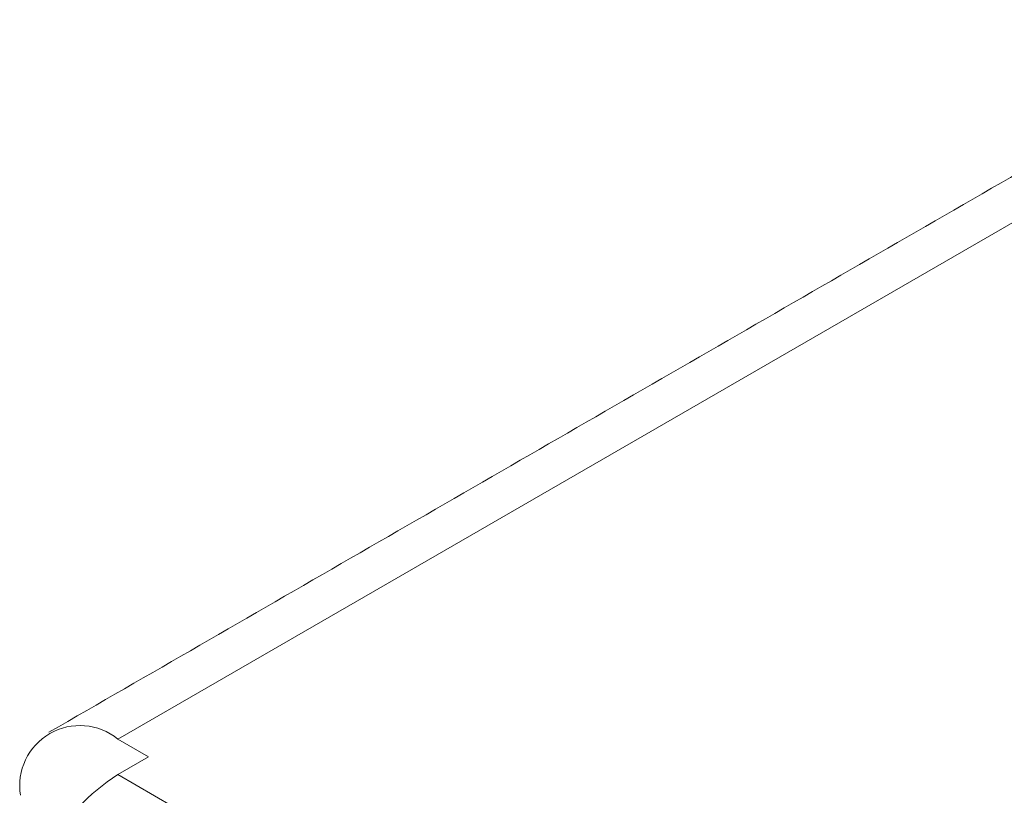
# Model space of a CAD drawing. Header units: inches. Extents: x 0.2 to 16.3, y 0.2 to 11.5.
# Tile 8 of 65: x 0.972 to 1.349, y 2.769 to 3.065. Entities that reach past the tile are written whole.
import ezdxf

# ---------------------------------------------------------------- set-up
doc = ezdxf.new("R2010")
doc.units = ezdxf.units.IN
doc.header["$MEASUREMENT"] = 0

msp = doc.modelspace()

# ---------------------------------------------------------------- linework, layer by layer
at = {"color": 7, "linetype": 'Continuous', "lineweight": 15}
for p, q in [((2.855645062, 3.8557275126), (1.0096249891, 2.7900428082)), ((1.0096249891, 2.7900428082), (1.0214101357, 2.7832393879)), ((1.0214101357, 2.7832393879), (1.0096250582, 2.7764360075)), ((1.0096250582, 2.7764360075), (1.3486985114, 2.5806930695))]:
    msp.add_line(p, q, dxfattribs=at)
for centre, radius, start, end in [((0.9950872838, 2.7722199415), 0.0229999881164, 50.796660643, 189.2141832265), ((1.0532388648, 2.7082533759), 0.0809384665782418, 122.6054833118, 177.3944858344)]:
    msp.add_arc(centre, radius, start, end, dxfattribs=at)
msp.add_open_spline([(2.829313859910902, 3.858334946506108), (0.9832937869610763, 2.792650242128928)], degree=1, dxfattribs=at)

doc.saveas('drawing.dxf')
